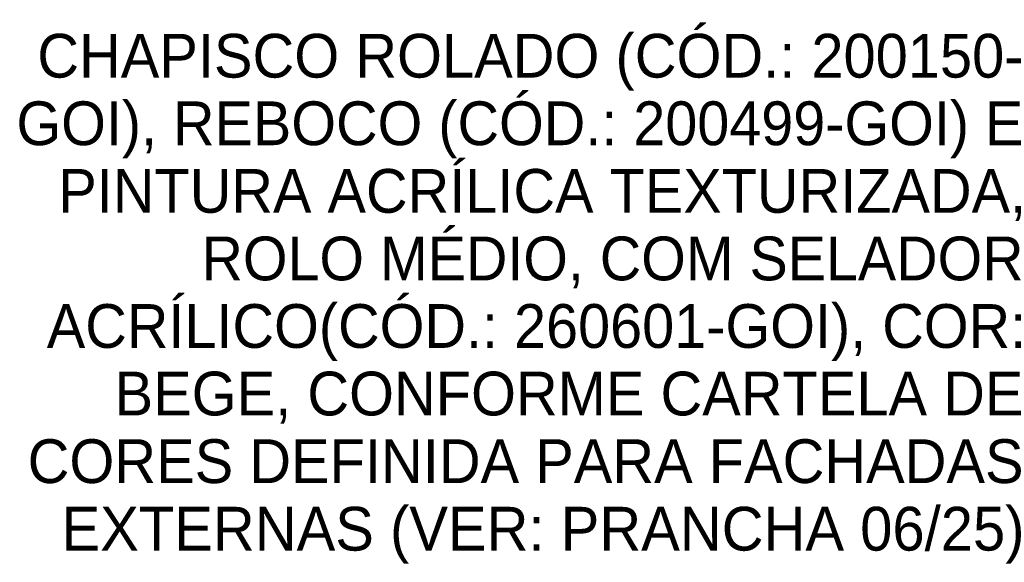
# Model space of a CAD drawing. Header units: metres. Extents: x 6.5 to 21.8, y 0.9 to 11.2.
# Tile 111 of 112: x 20.1 to 21.7, y 4.5 to 5.4. Entities that reach past the tile are written whole.
import ezdxf

# ---------------------------------------------------------------- set-up
doc = ezdxf.new("R2010")
doc.units = ezdxf.units.M
doc.layers.add('G-ANNO-TEXT', color=7, linetype='Continuous', lineweight=9)
doc.styles.add('Arial', font='arial.ttf', dxfattribs={"height": 0.072})

msp = doc.modelspace()

# ---------------------------------------------------------------- texts
at = {"layer": 'G-ANNO-TEXT', "char_height": 0.072, "attachment_point": 1, "style": 'Arial'}
for s, insert, width in [('CHAPISCO ROLADO (CÓD.: 200150-', (20.1396, 5.3589), 2.036286), ('GOI), REBOCO (CÓD.: 200499-GOI) E', (20.1052, 5.2478), 2.077974), ('PINTURA ACRÍLICA TEXTURIZADA,', (20.174, 5.1366), 1.994598), ('ROLO MÉDIO, COM SELADOR ', (20.4095, 5.0255), 1.709198), ('ACRÍLICO(CÓD.: 260601-GOI), COR: ', (20.1555, 4.9144), 2.017046), ('BEGE, CONFORME CARTELA DE ', (20.2666, 4.8033), 1.882362), ('CORES DEFINIDA PARA FACHADAS ', (20.1237, 4.6921), 2.055527), ('EXTERNAS (VER: PRANCHA 06/25)', (20.1793, 4.581), 1.988185)]:
    msp.add_mtext(s, dxfattribs=dict(at, insert=insert, width=width))

doc.saveas('drawing.dxf')
